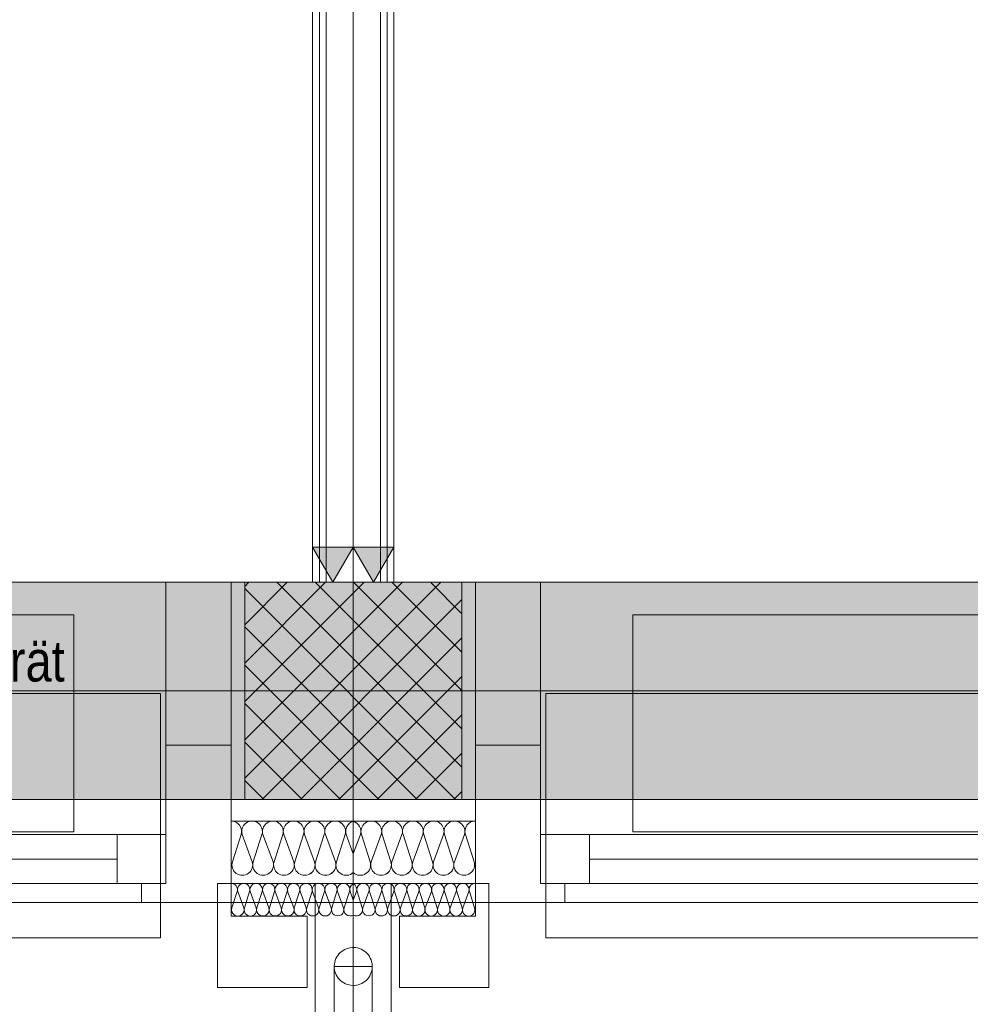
# Model space of a CAD drawing. Extents: x -620 to 300, y 62 to 1112.
# Tile 27 of 53: x -138 to -103, y 373 to 409. Entities that reach past the tile are written whole.
import ezdxf
from ezdxf.lldxf.tags import DXFTag

# ---------------------------------------------------------------- set-up
doc = ezdxf.new("R2010")
doc.units = 0
doc.layers.get('0').update_dxf_attribs({"lineweight": 13})
for name, color, linetype, lineweight, true_color in [('00 -Bauelemente -Dämmung innen', 7, 'Continuous', 9, 0xff7fe6), ('00 -Bauelemente -Gipskarton', 7, 'Continuous', 9, 0xff7fe6), ('30 -33 Aussenwände- 3 Aussenstützen', 7, 'Continuous', 50, 0x0000dd), ('30 -33 Aussenwände- 7 Fassade_ Elemente', 7, 'Continuous', 9, 0x00aacc), ('30 -34 Innenwände- 2 nichttragend', 7, 'Continuous', 18, 0xff7fe6), ('30 -35 Decken- 1 Konstruktion-Träger- Stahlbeton', 7, 'grob-A06GA1UR8I', 13, 0x33aa00), ('40 -41 Abwasser_Wasser_Gas- 1 Abwasser + sanitäre Anlagen', 7, 'Continuous', 9, 0xff6633), ('70 -72 Beschriftung- 2 Beschriftung Bauteile', 7, 'Continuous', 9, 0x9999ff), ('iwb_Schraffur_Unterzug', 7, 'Continuous', 5, 0xffffcc)]:
    doc.layers.add(name, color=color, linetype=linetype, lineweight=lineweight, true_color=true_color)
doc.layers.add('40 -41 Abwasser_Wasser_Gas- 2 Wasser-1', color=7, linetype='Continuous', lineweight=15)
doc.layers.add('70 -71 Achsen- 1 Gebäudeachsen', color=7, linetype='STRICHPUNKT2-A06GA1UQ8I', lineweight=18)
doc.styles.get("Standard").update_dxf_attribs({"font": 'ARIALN.TTF'})
tags = doc.linetypes.add('grob-A06GA1UR8I', pattern=[14, 3, -8, 3]).pattern_tags.tags
tags[8:9] = [DXFTag(74, 4), DXFTag(75, 0), DXFTag(340, '0'), DXFTag(46, 0.0), DXFTag(50, 0.0), DXFTag(44, 0.0), DXFTag(45, 0.0)]
tags[6:7] = [DXFTag(74, 4), DXFTag(75, 0), DXFTag(340, '0'), DXFTag(46, 0.0), DXFTag(50, 0.0), DXFTag(44, 0.0), DXFTag(45, 0.0)]
tags[4:5] = [DXFTag(74, 4), DXFTag(75, 0), DXFTag(340, '0'), DXFTag(46, 0.0), DXFTag(50, 0.0), DXFTag(44, 0.0), DXFTag(45, 0.0)]
tags = doc.linetypes.add('STRICHPUNKT2-A06GA1UQ8I', pattern=[12.7, 6.35, -3.175, 0, -3.175]).pattern_tags.tags
tags[10:11] = [DXFTag(74, 4), DXFTag(75, 0), DXFTag(340, '0'), DXFTag(46, 0.0), DXFTag(50, 0.0), DXFTag(44, 0.0), DXFTag(45, 0.0)]
tags[8:9] = [DXFTag(74, 4), DXFTag(75, 0), DXFTag(340, '0'), DXFTag(46, 0.0), DXFTag(50, 0.0), DXFTag(44, 0.0), DXFTag(45, 0.0)]
tags[6:7] = [DXFTag(74, 4), DXFTag(75, 0), DXFTag(340, '0'), DXFTag(46, 0.0), DXFTag(50, 0.0), DXFTag(44, 0.0), DXFTag(45, 0.0)]
tags[4:5] = [DXFTag(74, 4), DXFTag(75, 0), DXFTag(340, '0'), DXFTag(46, 0.0), DXFTag(50, 0.0), DXFTag(44, 0.0), DXFTag(45, 0.0)]

# ---------------------------------------------------------------- blocks, each defined once
blk = doc.blocks.new('Referenz-A06GA1UT8I')
at = {"layer": '00 -Bauelemente -Dämmung innen', "color": 0, "linetype": 'Continuous', "lineweight": -2, "ltscale": 0.13}
for p, q in [((-126.579, 545.453), (-126.579, 388.453)), ((-124.579, 545.453), (-124.579, 388.453))]:
    blk.add_line(p, q, dxfattribs=at)
at = {"layer": '00 -Bauelemente -Gipskarton', "color": 0, "linetype": 'Continuous', "lineweight": -2, "ltscale": 0.13}
for p, q in [((-127.079, 545.453), (-127.079, 388.453)), ((-126.829, 545.453), (-126.829, 388.453)), ((-126.579, 545.453), (-126.579, 388.453)), ((-124.579, 545.453), (-124.579, 388.453)), ((-124.329, 545.453), (-124.329, 388.453)), ((-124.079, 545.453), (-124.079, 388.453))]:
    blk.add_line(p, q, dxfattribs=at)
at = {"layer": '30 -33 Aussenwände- 3 Aussenstützen', "color": 0, "lineweight": -2}
for p, q in [((-129.579, 388.3), (-129.425, 388.453)), ((-129.579, 386.886), (-128.011, 388.453)), ((-129.579, 385.472), (-126.597, 388.453)), ((-129.579, 384.058), (-125.183, 388.453)), ((-129.579, 382.643), (-123.768, 388.453)), ((-129.579, 381.229), (-122.354, 388.453)), ((-128.395, 388.453), (-121.579, 381.637)), ((-126.98, 388.453), (-121.579, 383.051)), ((-125.566, 388.453), (-121.579, 384.466)), ((-124.152, 388.453), (-121.579, 385.88)), ((-122.738, 388.453), (-121.579, 387.294)), ((-129.579, 388.223), (-121.809, 380.453)), ((-128.94, 380.453), (-121.579, 387.815)), ((-129.579, 386.809), (-123.223, 380.453)), ((-127.526, 380.453), (-121.579, 386.401)), ((-129.579, 385.395), (-124.637, 380.453)), ((-125.579, 385.453), (-125.579, 383.453)), ((-126.112, 380.453), (-121.579, 384.986)), ((-126.579, 384.453), (-124.579, 384.453)), ((-129.579, 383.98), (-126.052, 380.453)), ((-124.697, 380.453), (-121.579, 383.572)), ((-129.579, 382.566), (-127.466, 380.453)), ((-123.283, 380.453), (-121.579, 382.158)), ((-129.579, 381.152), (-128.88, 380.453)), ((-121.869, 380.453), (-121.579, 380.744))]:
    blk.add_line(p, q, dxfattribs=at)
at = {"layer": '30 -33 Aussenwände- 3 Aussenstützen', "color": 0, "linetype": 'Continuous', "lineweight": -2, "ltscale": 0.13}
for p, q in [((-121.579, 388.453), (-129.579, 388.453)), ((-129.579, 388.453), (-129.579, 380.453)), ((-121.579, 380.453), (-121.579, 388.453)), ((-129.579, 380.453), (-121.579, 380.453))]:
    blk.add_line(p, q, dxfattribs=at)
at = {"layer": '30 -33 Aussenwände- 7 Fassade_ Elemente', "color": 0, "linetype": 'Continuous', "lineweight": -2, "ltscale": 0.13}
for p, q in [((-286.079, 388.453), (-130.079, 388.453)), ((-132.479, 388.453), (-130.079, 388.453)), ((-132.479, 382.453), (-132.479, 388.453)), ((-130.079, 388.453), (-130.079, 377.353)), ((-130.079, 388.453), (-130.079, 382.453)), ((34.921, 388.453), (-121.079, 388.453)), ((-121.079, 388.453), (-118.679, 388.453)), ((-121.079, 388.453), (-121.079, 377.353)), ((-121.079, 382.453), (-121.079, 388.453)), ((-118.679, 388.453), (-118.679, 382.453)), ((-125.579, 383.453), (-125.579, 385.453)), ((-126.579, 384.453), (-124.579, 384.453)), ((-132.479, 382.453), (-130.079, 382.453)), ((-132.479, 377.353), (-132.479, 382.453)), ((-132.479, 377.353), (-132.479, 382.453)), ((-132.479, 382.453), (-130.079, 382.453)), ((-130.079, 382.453), (-130.079, 376.653)), ((-130.079, 382.453), (-130.079, 376.653)), ((-118.679, 382.453), (-121.079, 382.453)), ((-121.079, 382.453), (-121.079, 376.653)), ((-118.679, 382.453), (-121.079, 382.453)), ((-121.079, 382.453), (-121.079, 376.653)), ((-118.679, 377.353), (-118.679, 382.453)), ((-118.679, 377.353), (-118.679, 382.453)), ((-130.079, 379.653), (-125.579, 379.653)), ((-130.079, 377.353), (-130.079, 379.653)), ((-121.079, 379.653), (-125.579, 379.653)), ((-121.079, 377.353), (-121.079, 379.653)), ((-156.879, 379.153), (-132.479, 379.153)), ((-134.279, 377.353), (-134.279, 379.153)), ((-134.279, 379.153), (-132.479, 379.153)), ((-132.479, 379.153), (-132.479, 377.353)), ((-132.479, 379.153), (-132.479, 377.353)), ((-129.709, 379.153), (-130.03, 378.153)), ((-129.302, 378.153), (-129.671, 379.153)), ((-128.943, 379.153), (-129.264, 378.153)), ((-128.536, 378.153), (-128.905, 379.153)), ((-128.177, 379.153), (-128.498, 378.153)), ((-127.77, 378.153), (-128.139, 379.153)), ((-127.411, 379.153), (-127.732, 378.153)), ((-127.004, 378.153), (-127.373, 379.153)), ((-126.645, 379.153), (-126.966, 378.153)), ((-126.238, 378.153), (-126.607, 379.153)), ((-125.879, 379.153), (-126.2, 378.153)), ((-125.841, 379.153), (-125.579, 378.443)), ((-125.316, 379.153), (-125.579, 378.443)), ((-125.278, 379.153), (-124.957, 378.153)), ((-124.92, 378.153), (-124.55, 379.153)), ((-124.512, 379.153), (-124.191, 378.153)), ((-124.153, 378.153), (-123.784, 379.153)), ((-123.746, 379.153), (-123.425, 378.153)), ((-123.387, 378.153), (-123.018, 379.153)), ((-122.98, 379.153), (-122.659, 378.153)), ((-122.621, 378.153), (-122.252, 379.153)), ((-122.214, 379.153), (-121.893, 378.153)), ((-121.855, 378.153), (-121.486, 379.153)), ((-121.448, 379.153), (-121.127, 378.153)), ((-118.679, 379.153), (-94.279, 379.153)), ((-118.679, 377.353), (-118.679, 379.153)), ((-118.679, 379.153), (-116.879, 379.153)), ((-118.679, 377.353), (-118.679, 379.153)), ((-116.879, 379.153), (-116.879, 377.353)), ((-155.279, 378.253), (-134.279, 378.253)), ((-95.879, 378.253), (-116.879, 378.253)), ((-132.479, 377.353), (-156.879, 377.353)), ((-132.479, 377.353), (-134.279, 377.353)), ((-133.379, 376.653), (-133.379, 377.353)), ((-133.379, 377.353), (-132.479, 377.353)), ((-133.379, 376.653), (-133.379, 377.353)), ((-133.379, 377.353), (-132.479, 377.353)), ((-130.579, 377.353), (-130.079, 377.353)), ((-130.579, 373.513), (-130.579, 377.353)), ((-130.079, 377.353), (-126.979, 377.353)), ((-125.579, 377.353), (-130.079, 377.353)), ((-130.079, 377.353), (-130.079, 376.153)), ((-129.857, 377.053), (-130.049, 376.453)), ((-129.612, 376.453), (-129.834, 377.053)), ((-129.397, 377.054), (-129.589, 376.453)), ((-129.152, 376.454), (-129.375, 377.054)), ((-128.937, 377.054), (-129.13, 376.454)), ((-128.693, 376.454), (-128.915, 377.054)), ((-128.478, 377.054), (-128.67, 376.454)), ((-128.233, 376.455), (-128.455, 377.054)), ((-128.018, 377.055), (-128.211, 376.455)), ((-127.773, 376.455), (-127.996, 377.055)), ((-127.559, 377.055), (-127.751, 376.455)), ((-127.314, 376.455), (-127.536, 377.055)), ((-127.099, 377.055), (-127.291, 376.455)), ((-126.854, 376.456), (-127.076, 377.055)), ((-126.979, 377.353), (-126.979, 372.513)), ((-126.639, 377.056), (-126.832, 376.456)), ((-126.394, 376.456), (-126.617, 377.056)), ((-126.18, 377.056), (-126.372, 376.456)), ((-125.935, 376.456), (-126.157, 377.056)), ((-125.72, 377.056), (-125.912, 376.456)), ((-125.697, 377.056), (-125.578, 376.735)), ((-125.579, 377.353), (-121.079, 377.353)), ((-125.46, 377.056), (-125.579, 376.735)), ((-125.437, 377.056), (-125.245, 376.456)), ((-125.222, 376.456), (-125, 377.056)), ((-124.977, 377.056), (-124.785, 376.456)), ((-124.763, 376.456), (-124.54, 377.056)), ((-124.518, 377.056), (-124.325, 376.456)), ((-124.303, 376.456), (-124.081, 377.055)), ((-124.179, 377.353), (-124.179, 372.513)), ((-121.079, 377.353), (-124.179, 377.353)), ((-124.058, 377.055), (-123.866, 376.455)), ((-123.843, 376.455), (-123.621, 377.055)), ((-123.599, 377.055), (-123.406, 376.455)), ((-123.384, 376.455), (-123.161, 377.055)), ((-123.139, 377.055), (-122.947, 376.455)), ((-122.924, 376.455), (-122.702, 377.054)), ((-122.679, 377.054), (-122.487, 376.454)), ((-122.464, 376.454), (-122.242, 377.054)), ((-122.22, 377.054), (-122.027, 376.454)), ((-122.005, 376.454), (-121.782, 377.054)), ((-121.76, 377.054), (-121.568, 376.453)), ((-121.545, 376.453), (-121.323, 377.053)), ((-121.3, 377.053), (-121.108, 376.453)), ((-120.579, 377.353), (-121.079, 377.353)), ((-121.079, 377.353), (-121.079, 376.153)), ((-120.579, 373.513), (-120.579, 377.353)), ((-117.779, 377.353), (-118.679, 377.353)), ((-94.279, 377.353), (-118.679, 377.353)), ((-116.879, 377.353), (-118.679, 377.353)), ((-117.779, 377.353), (-118.679, 377.353)), ((-117.779, 376.653), (-117.779, 377.353)), ((-117.779, 376.653), (-117.779, 377.353)), ((47.221, 376.653), (-463.379, 376.653)), ((-130.079, 376.653), (-133.379, 376.653)), ((-130.079, 376.653), (-133.379, 376.653)), ((-121.079, 376.653), (-117.779, 376.653)), ((-121.079, 376.653), (-117.779, 376.653)), ((-130.079, 376.153), (-127.279, 376.153)), ((-127.279, 376.153), (-127.279, 373.513)), ((-121.079, 376.153), (-123.879, 376.153)), ((-123.879, 376.153), (-123.879, 373.513)), ((-127.279, 373.513), (-130.579, 373.513)), ((-123.879, 373.513), (-120.579, 373.513))]:
    blk.add_line(p, q, dxfattribs=at)
at = {"layer": '30 -33 Aussenwände- 7 Fassade_ Elemente', "color": 0, "linetype": 'grob-A06GA1UR8I', "lineweight": -2, "ltscale": 0.13}
for p, q in [((-177.879, 387.253), (-135.879, 387.253)), ((-135.879, 387.253), (-135.879, 379.253)), ((-115.279, 387.253), (-73.279, 387.253)), ((-115.279, 379.253), (-115.279, 387.253)), ((-135.879, 379.253), (-177.879, 379.253)), ((-73.279, 379.253), (-115.279, 379.253))]:
    blk.add_line(p, q, dxfattribs=at)
at = {"layer": '30 -33 Aussenwände- 7 Fassade_ Elemente', "color": 0, "lineweight": -2}
for p, q in [((-132.679, 384.353), (-156.879, 384.353)), ((-132.679, 379.153), (-132.679, 384.353)), ((-94.279, 384.353), (-118.479, 384.353)), ((-118.479, 384.353), (-118.479, 379.153)), ((-155.279, 379.153), (-134.279, 379.153)), ((-134.279, 379.153), (-132.679, 379.153)), ((-134.279, 379.153), (-134.279, 377.353)), ((-132.679, 379.153), (-132.679, 377.353)), ((-118.479, 379.153), (-118.479, 377.353)), ((-116.879, 379.153), (-118.479, 379.153)), ((-116.879, 377.353), (-116.879, 379.153)), ((-116.879, 379.153), (-95.879, 379.153)), ((-155.279, 378.253), (-134.279, 378.253)), ((-116.879, 378.253), (-95.879, 378.253)), ((-134.279, 377.353), (-155.279, 377.353)), ((-132.679, 377.353), (-134.279, 377.353)), ((-132.679, 377.353), (-132.679, 375.353)), ((-118.479, 377.353), (-116.879, 377.353)), ((-118.479, 375.353), (-118.479, 377.353)), ((-95.879, 377.353), (-116.879, 377.353)), ((-132.679, 375.353), (-156.879, 375.353)), ((-94.279, 375.353), (-118.479, 375.353))]:
    blk.add_line(p, q, dxfattribs=at)
at = {"layer": '30 -33 Aussenwände- 7 Fassade_ Elemente', "color": 0, "linetype": 'Continuous', "lineweight": -2, "ltscale": 0.13}
for centre, major_axis, end_param in [((-130.073, 379.271), (0.364, -0.117), 1.896254), ((-129.307, 379.271), (0.364, -0.117), 3.764652), ((-128.541, 379.271), (0.364, -0.117), 3.764652), ((-127.775, 379.271), (0.364, -0.117), 3.764652), ((-127.775, 379.271), (-0.225, 0.31), 1.254884), ((-127.775, 379.271), (0.225, 0.31), 1.254884), ((-127.775, 379.271), (0.364, -0.117), 1.254884), ((-127.009, 379.271), (0.364, -0.117), 3.764652), ((-127.009, 379.271), (-0.225, 0.31), 1.254884), ((-127.009, 379.271), (0.225, 0.31), 1.254884), ((-127.009, 379.271), (0.364, -0.117), 1.254884), ((-126.243, 379.271), (-0.225, 0.31), 1.254884), ((-126.243, 379.271), (0.225, 0.31), 1.254884), ((-126.243, 379.271), (0.364, -0.117), 1.254884), ((-125.477, 379.271), (-0.102, 0.369), 1.613483), ((-125.68, 379.271), (0.364, -0.117), 1.613483), ((-124.914, 379.271), (-0.225, 0.31), 1.254884), ((-124.914, 379.271), (0.225, 0.31), 1.254884), ((-124.914, 379.271), (0.364, -0.117), 1.254884), ((-124.148, 379.271), (0.364, -0.117), 3.764652), ((-124.148, 379.271), (-0.225, 0.31), 1.254884), ((-124.148, 379.271), (0.225, 0.31), 1.254884), ((-124.148, 379.271), (0.364, -0.117), 1.254884), ((-123.382, 379.271), (0.364, -0.117), 3.764652), ((-123.382, 379.271), (-0.225, 0.31), 1.254884), ((-123.382, 379.271), (0.225, 0.31), 1.254884), ((-123.382, 379.271), (0.364, -0.117), 1.254884), ((-122.616, 379.271), (0.364, -0.117), 3.764652), ((-121.85, 379.271), (0.364, -0.117), 3.764652), ((-121.084, 379.271), (0.005, 0.383), 1.896254), ((-129.666, 378.036), (-0.364, 0.117), 3.765224), ((-128.9, 378.036), (-0.364, 0.117), 3.765224), ((-128.134, 378.036), (-0.364, 0.117), 3.765224), ((-127.368, 378.036), (-0.364, 0.117), 3.765224), ((-127.368, 378.036), (-0.364, 0.117), 1.255075), ((-127.368, 378.036), (0.225, -0.31), 1.255075), ((-126.602, 378.036), (-0.364, 0.117), 1.255075), ((-126.602, 378.036), (-0.364, 0.117), 3.765224), ((-126.602, 378.036), (0.225, -0.31), 1.255075), ((-125.836, 378.036), (-0.364, 0.117), 2.619647), ((-125.321, 378.036), (-0.257, -0.283), 2.619647), ((-124.555, 378.036), (-0.364, 0.117), 3.765224), ((-124.555, 378.036), (-0.364, 0.117), 1.255075), ((-124.555, 378.036), (0.225, -0.31), 1.255075), ((-123.789, 378.036), (-0.364, 0.117), 1.255075), ((-123.789, 378.036), (-0.364, 0.117), 3.765224), ((-123.789, 378.036), (0.225, -0.31), 1.255075), ((-123.023, 378.036), (-0.364, 0.117), 3.765224), ((-122.257, 378.036), (-0.364, 0.117), 3.765224), ((-121.491, 378.036), (-0.364, 0.117), 3.765224), ((-127.368, 378.036), (-0.225, -0.31), 1.255075), ((-126.602, 378.036), (-0.225, -0.31), 1.255075), ((-124.555, 378.036), (-0.225, -0.31), 1.255075), ((-123.789, 378.036), (-0.225, -0.31), 1.255075), ((-130.075, 377.123), (0.219, -0.07), 1.896254), ((-129.616, 377.124), (0.219, -0.07), 3.764652), ((-129.156, 377.124), (0.219, -0.07), 3.764652), ((-128.696, 377.125), (0.219, -0.07), 3.764652), ((-128.237, 377.125), (0.219, -0.07), 3.764652), ((-127.777, 377.125), (0.219, -0.07), 3.764652), ((-127.318, 377.126), (0.219, -0.07), 3.764652), ((-126.858, 377.126), (0.219, -0.07), 3.764652), ((-126.858, 377.126), (-0.135, 0.186), 1.254884), ((-126.858, 377.126), (0.135, 0.186), 1.254884), ((-126.858, 377.126), (0.219, -0.07), 1.254884), ((-126.398, 377.126), (0.219, -0.07), 3.764652), ((-126.398, 377.126), (-0.135, 0.186), 1.254884), ((-126.398, 377.126), (0.135, 0.186), 1.254884), ((-126.398, 377.126), (0.219, -0.07), 1.254884), ((-125.939, 377.127), (-0.135, 0.186), 1.254884), ((-125.939, 377.127), (0.135, 0.186), 1.254884), ((-125.939, 377.127), (0.219, -0.07), 1.254884), ((-125.479, 377.127), (-0.1, 0.207), 1.434048), ((-125.678, 377.127), (0.219, -0.071), 1.434048), ((-125.218, 377.127), (-0.135, 0.186), 1.254884), ((-125.218, 377.127), (0.135, 0.186), 1.254884), ((-125.218, 377.127), (0.219, -0.071), 1.254884), ((-124.759, 377.126), (0.219, -0.071), 3.764652), ((-124.759, 377.126), (-0.135, 0.186), 1.254884), ((-124.759, 377.126), (0.135, 0.186), 1.254884), ((-124.759, 377.126), (0.219, -0.071), 1.254884), ((-124.299, 377.126), (0.219, -0.071), 3.764652), ((-124.299, 377.126), (-0.135, 0.186), 1.254884), ((-124.299, 377.126), (0.135, 0.186), 1.254884), ((-124.299, 377.126), (0.219, -0.071), 1.254884), ((-123.84, 377.126), (0.219, -0.071), 3.764652), ((-123.38, 377.125), (0.219, -0.071), 3.764652), ((-122.92, 377.125), (0.219, -0.071), 3.764652), ((-122.461, 377.125), (0.219, -0.071), 3.764652), ((-122.001, 377.124), (0.219, -0.071), 3.764652), ((-121.541, 377.124), (0.219, -0.071), 3.764652), ((-121.082, 377.123), (0.003, 0.23), 1.896254), ((-129.83, 376.383), (-0.219, 0.07), 3.765224), ((-129.371, 376.383), (-0.219, 0.07), 3.765224), ((-128.911, 376.384), (-0.219, 0.07), 3.765224), ((-128.452, 376.384), (-0.219, 0.07), 3.765224), ((-127.992, 376.384), (-0.219, 0.07), 3.765224), ((-127.532, 376.385), (-0.219, 0.07), 3.765224), ((-127.073, 376.385), (-0.219, 0.07), 3.765224), ((-126.613, 376.385), (-0.219, 0.07), 3.765224), ((-126.613, 376.385), (-0.219, 0.07), 1.255075), ((-126.613, 376.385), (0.135, -0.186), 1.255075), ((-126.153, 376.386), (-0.219, 0.07), 3.765224), ((-126.153, 376.386), (-0.219, 0.07), 1.255075), ((-126.153, 376.386), (0.135, -0.186), 1.255075), ((-125.694, 376.386), (-0.219, 0.07), 2.411197), ((-125.463, 376.386), (-0.116, -0.198), 2.411197), ((-125.004, 376.386), (-0.219, 0.071), 3.765224), ((-125.004, 376.386), (-0.219, 0.071), 1.255075), ((-125.004, 376.386), (0.135, -0.186), 1.255075), ((-124.544, 376.385), (-0.219, 0.071), 3.765224), ((-124.544, 376.385), (-0.219, 0.071), 1.255075), ((-124.544, 376.385), (0.135, -0.186), 1.255075), ((-124.084, 376.385), (-0.219, 0.071), 3.765224), ((-123.625, 376.385), (-0.219, 0.071), 3.765224), ((-123.165, 376.384), (-0.219, 0.071), 3.765224), ((-122.706, 376.384), (-0.219, 0.071), 3.765224), ((-122.246, 376.384), (-0.219, 0.071), 3.765224), ((-121.786, 376.383), (-0.219, 0.071), 3.765224), ((-121.327, 376.383), (-0.219, 0.071), 3.765224), ((-126.613, 376.385), (-0.135, -0.186), 1.255075), ((-126.153, 376.386), (-0.135, -0.186), 1.255075), ((-125.004, 376.386), (-0.135, -0.186), 1.255075), ((-124.544, 376.385), (-0.135, -0.186), 1.255075)]:
    blk.add_ellipse(centre, major_axis=major_axis, ratio=1, start_param=0, end_param=end_param, dxfattribs=at)
at = {"layer": '30 -34 Innenwände- 2 nichttragend', "color": 0, "linetype": 'Continuous', "lineweight": -2, "ltscale": 0.13}
for p, q in [((-127.079, 545.453), (-127.079, 388.453)), ((-124.079, 545.453), (-124.079, 388.453)), ((-127.079, 388.453), (-124.079, 388.453))]:
    blk.add_line(p, q, dxfattribs=at)
at = {"layer": '30 -35 Decken- 1 Konstruktion-Träger- Stahlbeton', "color": 0, "lineweight": -2}
for p, q in [((-451.579, 388.453), (35.421, 388.453)), ((-451.579, 380.453), (35.421, 380.453))]:
    blk.add_line(p, q, dxfattribs=at)
at = {"layer": '40 -41 Abwasser_Wasser_Gas- 1 Abwasser + sanitäre Anlagen', "color": 0, "linetype": 'grob-A06GA1UR8I', "lineweight": -2, "ltscale": 0.13}
for p, q in [((-126.279, 334.049), (-126.279, 374.293)), ((-126.279, 374.293), (-124.879, 374.293)), ((-124.879, 374.293), (-124.879, 334.538))]:
    blk.add_line(p, q, dxfattribs=at)
at = {"layer": '40 -41 Abwasser_Wasser_Gas- 2 Wasser-1', "color": 0, "linetype": 'Continuous', "lineweight": -2, "ltscale": 0.13}
for p, q in [((-126.057, 374.804), (-126.005, 374.849)), ((-126.057, 374.804), (-126.005, 374.849)), ((-126.005, 374.849), (-125.948, 374.888)), ((-126.005, 374.849), (-125.948, 374.888)), ((-125.948, 374.888), (-125.888, 374.921)), ((-125.948, 374.888), (-125.888, 374.921)), ((-125.888, 374.921), (-125.825, 374.949)), ((-125.888, 374.921), (-125.825, 374.949)), ((-125.825, 374.949), (-125.76, 374.97)), ((-125.825, 374.949), (-125.76, 374.97)), ((-125.76, 374.97), (-125.693, 374.984)), ((-125.76, 374.97), (-125.693, 374.984)), ((-125.693, 374.984), (-125.624, 374.992)), ((-125.693, 374.984), (-125.624, 374.992)), ((-125.624, 374.992), (-125.556, 374.993)), ((-125.624, 374.992), (-125.556, 374.993)), ((-125.556, 374.993), (-125.487, 374.987)), ((-125.556, 374.993), (-125.487, 374.987)), ((-125.487, 374.987), (-125.42, 374.975)), ((-125.487, 374.987), (-125.42, 374.975)), ((-125.42, 374.975), (-125.354, 374.956)), ((-125.42, 374.975), (-125.354, 374.956)), ((-125.354, 374.956), (-125.29, 374.931)), ((-125.354, 374.956), (-125.29, 374.931)), ((-125.29, 374.931), (-125.229, 374.9)), ((-125.29, 374.931), (-125.229, 374.9)), ((-125.229, 374.9), (-125.171, 374.862)), ((-125.229, 374.9), (-125.171, 374.862)), ((-125.171, 374.862), (-125.117, 374.82)), ((-125.171, 374.862), (-125.117, 374.82)), ((-126.26, 374.452), (-126.241, 374.518)), ((-126.26, 374.452), (-126.241, 374.518)), ((-126.241, 374.518), (-126.216, 374.582)), ((-126.241, 374.518), (-126.216, 374.582)), ((-126.216, 374.582), (-126.185, 374.643)), ((-126.216, 374.582), (-126.185, 374.643)), ((-126.185, 374.643), (-126.148, 374.701)), ((-126.185, 374.643), (-126.148, 374.701)), ((-126.148, 374.701), (-126.105, 374.755)), ((-126.148, 374.701), (-126.105, 374.755)), ((-126.105, 374.755), (-126.057, 374.804)), ((-126.105, 374.755), (-126.057, 374.804)), ((-125.117, 374.82), (-125.068, 374.772)), ((-125.117, 374.82), (-125.068, 374.772)), ((-125.068, 374.772), (-125.023, 374.72)), ((-125.068, 374.772), (-125.023, 374.72)), ((-125.023, 374.72), (-124.984, 374.663)), ((-125.023, 374.72), (-124.984, 374.663)), ((-124.984, 374.663), (-124.951, 374.603)), ((-124.984, 374.663), (-124.951, 374.603)), ((-124.951, 374.603), (-124.923, 374.54)), ((-124.951, 374.603), (-124.923, 374.54)), ((-124.923, 374.54), (-124.902, 374.475)), ((-124.923, 374.54), (-124.902, 374.475)), ((-126.278, 374.316), (-126.273, 374.385)), ((-126.278, 374.316), (-126.273, 374.385)), ((-126.277, 374.248), (-126.278, 374.316)), ((-126.277, 374.248), (-126.278, 374.316)), ((-126.269, 374.179), (-126.277, 374.248)), ((-126.269, 374.179), (-126.277, 374.248)), ((-126.273, 374.385), (-126.26, 374.452)), ((-126.273, 374.385), (-126.26, 374.452)), ((-126.255, 374.112), (-126.269, 374.179)), ((-126.255, 374.112), (-126.269, 374.179)), ((-124.897, 374.134), (-124.916, 374.068)), ((-124.897, 374.134), (-124.916, 374.068)), ((-124.902, 374.475), (-124.888, 374.407)), ((-124.902, 374.475), (-124.888, 374.407)), ((-124.885, 374.202), (-124.897, 374.134)), ((-124.885, 374.202), (-124.897, 374.134)), ((-124.888, 374.407), (-124.88, 374.339)), ((-124.888, 374.407), (-124.88, 374.339)), ((-124.879, 374.271), (-124.885, 374.202)), ((-124.879, 374.271), (-124.885, 374.202)), ((-124.88, 374.339), (-124.879, 374.271)), ((-124.88, 374.339), (-124.879, 374.271)), ((-126.234, 374.047), (-126.255, 374.112)), ((-126.234, 374.047), (-126.255, 374.112)), ((-126.206, 373.984), (-126.234, 374.047)), ((-126.206, 373.984), (-126.234, 374.047)), ((-126.173, 373.924), (-126.206, 373.984)), ((-126.173, 373.924), (-126.206, 373.984)), ((-126.134, 373.867), (-126.173, 373.924)), ((-126.134, 373.867), (-126.173, 373.924)), ((-126.089, 373.815), (-126.134, 373.867)), ((-126.089, 373.815), (-126.134, 373.867)), ((-126.04, 373.767), (-126.089, 373.815)), ((-126.04, 373.767), (-126.089, 373.815)), ((-125.986, 373.724), (-126.04, 373.767)), ((-125.986, 373.724), (-126.04, 373.767)), ((-125.1, 373.783), (-125.152, 373.738)), ((-125.1, 373.783), (-125.152, 373.738)), ((-125.052, 373.832), (-125.1, 373.783)), ((-125.052, 373.832), (-125.1, 373.783)), ((-125.01, 373.886), (-125.052, 373.832)), ((-125.01, 373.886), (-125.052, 373.832)), ((-124.972, 373.943), (-125.01, 373.886)), ((-124.972, 373.943), (-125.01, 373.886)), ((-124.941, 374.005), (-124.972, 373.943)), ((-124.941, 374.005), (-124.972, 373.943)), ((-124.916, 374.068), (-124.941, 374.005)), ((-124.916, 374.068), (-124.941, 374.005)), ((-125.929, 373.687), (-125.986, 373.724)), ((-125.929, 373.687), (-125.986, 373.724)), ((-125.867, 373.656), (-125.929, 373.687)), ((-125.867, 373.656), (-125.929, 373.687)), ((-125.804, 373.631), (-125.867, 373.656)), ((-125.804, 373.631), (-125.867, 373.656)), ((-125.737, 373.612), (-125.804, 373.631)), ((-125.737, 373.612), (-125.804, 373.631)), ((-125.67, 373.599), (-125.737, 373.612)), ((-125.67, 373.599), (-125.737, 373.612)), ((-125.601, 373.594), (-125.67, 373.599)), ((-125.601, 373.594), (-125.67, 373.599)), ((-125.533, 373.595), (-125.601, 373.594)), ((-125.533, 373.595), (-125.601, 373.594)), ((-125.464, 373.603), (-125.533, 373.595)), ((-125.464, 373.603), (-125.533, 373.595)), ((-125.397, 373.617), (-125.464, 373.603)), ((-125.397, 373.617), (-125.464, 373.603)), ((-125.332, 373.638), (-125.397, 373.617)), ((-125.332, 373.638), (-125.397, 373.617)), ((-125.269, 373.666), (-125.332, 373.638)), ((-125.269, 373.666), (-125.332, 373.638)), ((-125.209, 373.699), (-125.269, 373.666)), ((-125.209, 373.699), (-125.269, 373.666)), ((-125.152, 373.738), (-125.209, 373.699)), ((-125.152, 373.738), (-125.209, 373.699))]:
    blk.add_line(p, q, dxfattribs=at)
at = {"layer": '70 -71 Achsen- 1 Gebäudeachsen', "color": 0, "linetype": 'STRICHPUNKT2-A06GA1UQ8I', "lineweight": -2, "ltscale": 0.13}
for p, q in [((-125.579, 1084.393), (-125.579, 84.953)), ((-538.631, 384.453), (76.308, 384.453))]:
    blk.add_line(p, q, dxfattribs=at)
at = {"layer": '70 -72 Beschriftung- 2 Beschriftung Bauteile', "color": 0, "lineweight": -2}
for p, q in [((-126.329, 388.453), (-127.079, 389.752)), ((-127.079, 389.752), (-125.579, 389.752)), ((-125.579, 389.752), (-126.329, 388.453)), ((-124.829, 388.453), (-125.579, 389.752)), ((-125.579, 389.752), (-124.079, 389.752)), ((-124.079, 389.752), (-124.829, 388.453))]:
    blk.add_line(p, q, dxfattribs=at)
for points in [[(-126.329, 388.453), (-127.079, 389.752), (-126.329, 389.752)], [(-126.329, 388.453), (-126.329, 389.752), (-125.579, 389.752)], [(-124.829, 388.453), (-125.579, 389.752), (-124.829, 389.752)], [(-124.829, 388.453), (-124.829, 389.752), (-124.079, 389.752)]]:
    blk.add_solid(points, dxfattribs=at)
at = {"layer": '30 -33 Aussenwände- 7 Fassade_ Elemente', "color": 0, "linetype": 'Continuous', "lineweight": -2, "ltscale": 0.13, "insert": (-156.216, 386.306), "char_height": 1.51033, "attachment_point": 1}
blk.add_mtext('{\\fArial Narrow;dezentrales Lüftungsgerät}', dxfattribs=at)
blk = doc.blocks.new('Referenz-A06GA1UV8I')
at = {"layer": 'iwb_Schraffur_Unterzug', "linetype": 'Continuous', "ltscale": 0.13}
blk.add_solid([(-451.579, 388.453), (35.421, 388.453), (-451.579, 380.453), (35.421, 380.453)], dxfattribs=at)

msp = doc.modelspace()

# ---------------------------------------------------------------- block references
at = {"color": 8, "lineweight": 13, "ltscale": 0.13, "true_color": 0x808080}
msp.add_blockref('Referenz-A06GA1UT8I', (0, 0), dxfattribs=at)
at = {"color": 8, "lineweight": 25, "ltscale": 0.25, "true_color": 0x808080}
msp.add_blockref('Referenz-A06GA1UV8I', (0, 0), dxfattribs=at)

doc.saveas('drawing.dxf')
